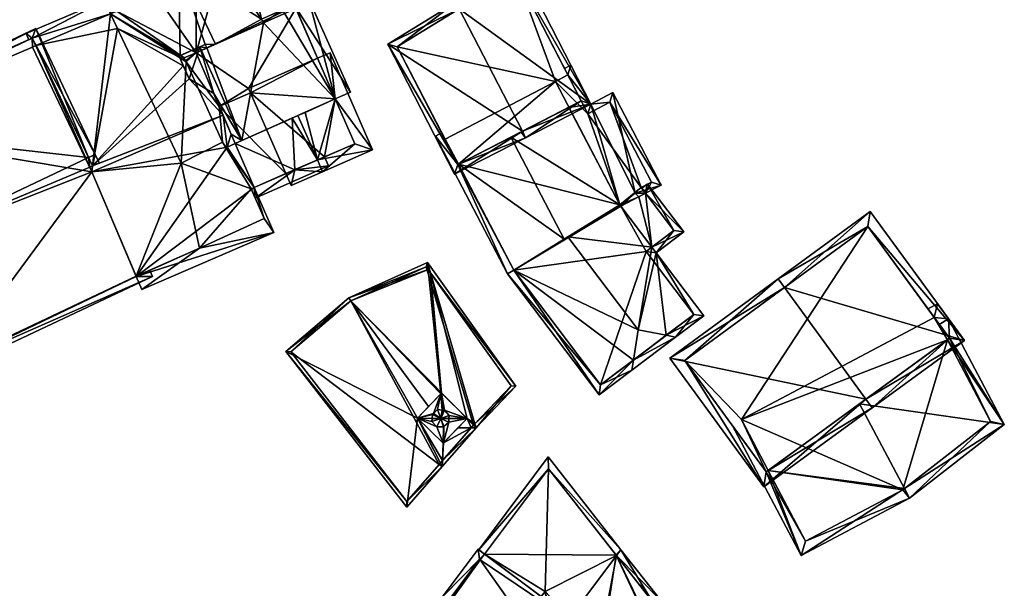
# Model space of a CAD drawing. Header units: inches. Extents: x 2523744 to 2528136, y 1148995 to 1152010.
# Tile 87 of 256: x 2525236 to 2525305, y 1150847 to 1150887. Entities that reach past the tile are written whole.
import ezdxf

# ---------------------------------------------------------------- set-up
doc = ezdxf.new("R2010")
doc.units = ezdxf.units.IN
doc.header["$MEASUREMENT"] = 0
doc.layers.add('Gebaeude Einzelhaus', color=10, linetype='Continuous')

msp = doc.modelspace()

# ---------------------------------------------------------------- meshes
at = {"layer": 'Gebaeude Einzelhaus'}
mesh = msp.add_polyface(dxfattribs=at)
corners = [(2525249, 1150885.393, 434.043), (2525249.716, 1150885.414, 434.49), (2525247.148, 1150890.853, 434.49), (2525249.114, 1150885.147, 434.041), (2525242.401, 1150887.529, 430.595), (2525243.785, 1150892.218, 432.816), (2525247.262, 1150884.617, 432.745), (2525243.631, 1150892.281, 432.739), (2525240.79, 1150890.94, 430.595), (2525247.2, 1150884.524, 432.681), (2525242.882, 1150886.511, 430.595), (2525247.474, 1150883.91, 432.671), (2525247.176, 1150884.578, 432.682), (2525251.163, 1150894.97, 430.344), (2525248.148, 1150894.414, 432.625), (2525248.078, 1150894.164, 432.756), (2525252.93, 1150887.149, 431.684), (2525253.063, 1150886.9, 431.673), (2525254.396, 1150887.804, 430.449), (2525255.262, 1150888.041, 429.768), (2525254.462, 1150887.691, 430.44), (2525255.705, 1150888.072, 429.45), (2525255.322, 1150887.902, 429.772), (2525242.063, 1150891.35, 431.5), (2525241.671, 1150890.882, 431.122), (2525241.641, 1150890.498, 430.991), (2525242.852, 1150887.721, 430.929), (2525250.882, 1150893.821, 430.917), (2525248.402, 1150894.311, 432.482), (2525243.35, 1150892.021, 432.49), (2525247.887, 1150882.987, 433.17), (2525250.243, 1150880.457, 434.776), (2525249.589, 1150881.971, 433.963), (2525241.143, 1150876.936, 434.589), (2525241.11, 1150876.508, 434.776), (2525237.19, 1150885.31, 430.025), (2525242.401, 1150887.529, 430.04), (2525242.426, 1150888.697, 429.516), (2525242.852, 1150887.721, 430.041), (2525236.946, 1150885.827, 429.743), (2525236.512, 1150886.156, 429.509), (2525236.72, 1150885.72, 429.747), (2525240.948, 1150876.847, 434.591), (2525250.537, 1150878.242, 433.507), (2525244.192, 1150869.216, 430.099), (2525253.774, 1150872.289, 429.52), (2525244.574, 1150868.313, 429.52), (2525252.416, 1150875.431, 431.543), (2525251.093, 1150878.49, 433.512), (2525250.807, 1150879.152, 433.936), (2525248.612, 1150871.203, 430.141), (2525253.1, 1150873.254, 430.202), (2525252.212, 1150875.343, 431.543), (2525255.238, 1150876.659, 430.341), (2525257.173, 1150876.527, 431.543), (2525256.815, 1150877.344, 431.543), (2525254.979, 1150875.566, 429.868), (2525255.066, 1150880.265, 431.243), (2525255.458, 1150880.44, 431.543), (2525254.618, 1150876.389, 429.868), (2525258.061, 1150881.603, 429.99), (2525260.657, 1150878.055, 429.471), (2525257.698, 1150884.804, 429.471), (2525256.834, 1150884.425, 429.985), (2525255.96, 1150880.66, 431.244), (2525255.959, 1150880.664, 431.244), (2525255.957, 1150880.663, 431.245), (2525259.42, 1150878.476, 429.996), (2525251.093, 1150878.49, 431.235), (2525252.416, 1150875.432, 430.344), (2525252.49, 1150874.69, 430.154), (2525252.212, 1150875.343, 430.344), (2525257.596, 1150876.929, 430.154), (2525257.318, 1150877.562, 430.339), (2525248.62, 1150885.223, 434.271), (2525247.176, 1150884.578, 433.17), (2525251.54, 1150878.69, 434.271), (2525254.396, 1150887.804, 430.804), (2525258.061, 1150881.603, 430.357), (2525256.205, 1150888.612, 429.718), (2525259.124, 1150882.078, 429.718), (2525255.262, 1150888.041, 430.318), (2525254.462, 1150887.691, 430.796), (2525255.322, 1150887.902, 420.544), (2525255.262, 1150888.041, 420.544), (2525254.462, 1150887.691, 420.544), (2525250.882, 1150893.821, 420.544), (2525248.402, 1150894.311, 420.544), (2525243.35, 1150892.021, 420.544), (2525242.063, 1150891.35, 420.544), (2525241.671, 1150890.882, 420.544), (2525241.641, 1150890.498, 420.544), (2525242.852, 1150887.721, 420.544), (2525242.401, 1150887.529, 420.544), (2525247.542, 1150884.449, 420.544), (2525247.626, 1150884.257, 420.544), (2525248.361, 1150884.812, 420.544), (2525247.667, 1150884.17, 420.544), (2525247.314, 1150877.124, 420.544), (2525250.195, 1150878.577, 420.544), (2525244.192, 1150869.216, 429.805), (2525248.612, 1150871.203, 420.544), (2525244.192, 1150869.216, 420.544), (2525253.1, 1150873.254, 420.544), (2525252.212, 1150875.343, 420.544), (2525252.416, 1150875.431, 420.544), (2525237.19, 1150885.31, 420.544), (2525241.11, 1150876.508, 434.374), (2525244.18, 1150869.243, 429.822), (2525244.18, 1150869.243, 420.544), (2525249.975, 1150881.076, 420.544), (2525241.11, 1150876.508, 420.544), (2525236.961, 1150885.213, 420.544), (2525257.318, 1150877.562, 420.544), (2525254.618, 1150876.389, 420.544), (2525259.42, 1150878.476, 420.544), (2525258.061, 1150881.603, 420.544), (2525256.834, 1150884.425, 420.544), (2525252.146, 1150882.028, 420.544), (2525252.02, 1150882.315, 420.544)]
mesh.append_faces([[corners[k] for k in face] for face in [(81, 82, 77), (79, 81, 77), (80, 81, 79), (78, 81, 80), (77, 78, 79), (79, 78, 80), (76, 3, 74), (74, 3, 0), (77, 17, 78), (78, 17, 76), (76, 17, 3), (77, 16, 17), (76, 49, 43), (76, 32, 49), (76, 74, 32), (32, 74, 30), (30, 74, 75), (53, 70, 69), (69, 70, 71), (53, 72, 70), (53, 73, 72), (65, 66, 64), (53, 72, 73), (53, 70, 72), (53, 69, 70), (70, 69, 71), (53, 68, 69), (53, 57, 68), (61, 60, 62), (62, 60, 63), (54, 67, 61), (61, 67, 60), (54, 55, 67), (53, 56, 59), (55, 54, 53), (53, 54, 56), (55, 64, 58), (58, 64, 66), (55, 60, 64), (64, 60, 65), (60, 62, 63), (54, 61, 55), (55, 61, 60), (60, 61, 62), (56, 53, 59), (53, 55, 57), (57, 55, 58), (56, 54, 53), (53, 54, 55), (45, 51, 47), (47, 51, 52), (44, 50, 46), (46, 50, 45), (45, 50, 51), (40, 39, 41), (39, 36, 35), (40, 37, 39), (39, 37, 36), (36, 37, 38), (31, 43, 49), (43, 47, 48), (43, 44, 47), (47, 44, 45), (45, 44, 46), (31, 34, 43), (43, 34, 44), (34, 33, 42), (39, 40, 41), (39, 37, 40), (35, 36, 39), (39, 36, 37), (37, 36, 38), (33, 10, 35), (35, 10, 36), (33, 11, 10), (33, 30, 11), (34, 31, 33), (33, 31, 30), (30, 31, 32), (5, 29, 7), (7, 29, 23), (14, 5, 7), (14, 15, 5), (13, 28, 14), (14, 28, 15), (21, 27, 13), (13, 27, 28), (22, 19, 21), (21, 19, 27), (27, 19, 18), (18, 19, 20), (8, 25, 4), (4, 25, 26), (8, 24, 25), (7, 23, 8), (8, 23, 24), (15, 5, 2), (15, 14, 5), (5, 14, 7), (13, 19, 21), (21, 19, 22), (13, 18, 19), (19, 18, 20), (13, 16, 18), (16, 1, 17), (16, 2, 1), (13, 15, 16), (16, 15, 2), (13, 14, 15), (4, 12, 6), (4, 9, 12), (4, 10, 9), (9, 10, 11), (4, 7, 8), (4, 5, 7), (0, 2, 6), (6, 2, 4), (4, 2, 5), (3, 1, 0), (0, 1, 2)]], dxfattribs={"color": 13})
mesh.append_faces([[corners[k] for k in face] for face in [(96, 119, 110), (110, 119, 118), (96, 83, 119), (119, 83, 117), (65, 58, 66), (57, 48, 68), (58, 76, 57), (57, 76, 48), (48, 76, 43), (65, 78, 58), (58, 78, 76), (65, 60, 78), (30, 75, 11), (11, 75, 9), (9, 75, 12), (75, 6, 12), (75, 74, 6), (6, 74, 0), (16, 77, 18), (82, 18, 77), (82, 20, 18), (81, 20, 82), (81, 19, 20), (81, 22, 19), (22, 117, 83), (81, 63, 22), (22, 63, 117), (81, 78, 63), (63, 78, 60), (118, 114, 110), (110, 114, 105), (114, 59, 105), (105, 59, 69), (69, 59, 53), (116, 118, 117), (117, 118, 119), (116, 113, 118), (118, 113, 114), (116, 115, 113), (60, 116, 63), (63, 116, 117), (67, 115, 60), (60, 115, 116), (53, 67, 55), (67, 113, 115), (53, 59, 67), (67, 59, 113), (113, 59, 114), (98, 111, 93), (93, 111, 106), (106, 111, 112), (98, 109, 111), (98, 101, 109), (109, 101, 102), (99, 104, 98), (98, 104, 101), (101, 104, 103), (99, 105, 104), (99, 110, 105), (96, 95, 94), (99, 97, 110), (110, 97, 96), (96, 97, 95), (34, 42, 107), (100, 109, 102), (100, 108, 109), (100, 44, 108), (108, 44, 107), (107, 44, 34), (36, 93, 35), (35, 93, 106), (31, 49, 32), (48, 47, 68), (68, 47, 69), (69, 71, 105), (105, 71, 104), (69, 47, 71), (71, 47, 52), (51, 71, 52), (51, 104, 71), (51, 103, 104), (51, 50, 103), (103, 50, 101), (50, 100, 101), (101, 100, 102), (50, 44, 100), (96, 85, 83), (83, 85, 84), (96, 86, 85), (96, 87, 86), (96, 88, 87), (88, 91, 89), (89, 91, 90), (96, 92, 88), (88, 92, 91), (93, 97, 98), (98, 97, 99), (93, 95, 97), (96, 94, 92), (92, 94, 93), (93, 94, 95), (3, 17, 1), (10, 4, 36), (36, 92, 93), (36, 38, 92), (36, 4, 38), (38, 4, 26), (25, 38, 26), (25, 91, 38), (38, 91, 92), (25, 90, 91), (25, 24, 90), (24, 89, 90), (24, 23, 89), (23, 88, 89), (23, 29, 88), (15, 28, 5), (5, 28, 29), (29, 28, 88), (88, 28, 87), (28, 27, 87), (87, 27, 86), (18, 86, 27), (18, 85, 86), (18, 20, 85), (19, 85, 20), (19, 84, 85), (22, 83, 19), (19, 83, 84)]], dxfattribs={"color": 41})
mesh = msp.add_polyface(dxfattribs=at)
corners = [(2525266.706, 1150887.884, 434.214), (2525275.878, 1150881.236, 430.675), (2525270.845, 1150891.02, 430.675), (2525271.102, 1150879.338, 434.214), (2525271.329, 1150878.896, 434.214), (2525266.476, 1150888.33, 434.214), (2525261.724, 1150885.403, 430.675), (2525266.38, 1150876.351, 430.675), (2525270.647, 1150890.311, 431.021), (2525262.38, 1150885.22, 430.993), (2525266.596, 1150877.024, 430.993), (2525275.205, 1150881.452, 431.021), (2525271.006, 1150879.289, 434.146), (2525270.298, 1150878.925, 432.261), (2525266.64, 1150877.047, 429.532), (2525266.596, 1150877.024, 429.499), (2525266.64, 1150877.047, 420.163), (2525266.596, 1150877.024, 420.163), (2525274.345, 1150881.009, 429.2), (2525275.205, 1150881.452, 428.912), (2525274.345, 1150881.009, 429.022), (2525274.27, 1150883.269, 428.91), (2525270.647, 1150890.311, 420.163), (2525274.27, 1150883.269, 420.163), (2525262.38, 1150885.22, 420.163), (2525273.401, 1150882.815, 420.163), (2525265.724, 1150878.799, 420.163)]
mesh.append_faces([[corners[k] for k in face] for face in [(11, 8, 1), (3, 11, 4), (4, 10, 12), (12, 3, 4), (4, 11, 1), (7, 10, 4), (9, 10, 6), (6, 10, 7), (0, 9, 5), (8, 0, 5), (5, 9, 6), (1, 8, 2), (2, 8, 5), (3, 7, 4), (0, 6, 3), (3, 6, 7), (0, 5, 6), (0, 2, 5), (4, 1, 3), (3, 1, 0), (0, 1, 2)]], dxfattribs={"color": 13})
mesh.append_faces([[corners[k] for k in face] for face in [(24, 26, 17), (17, 26, 16), (22, 25, 24), (24, 25, 26), (22, 23, 25), (15, 24, 17), (10, 9, 15), (15, 9, 24), (9, 22, 24), (0, 8, 9), (9, 8, 22), (11, 21, 8), (8, 21, 22), (22, 21, 23), (11, 19, 21), (11, 18, 19), (19, 18, 20), (11, 13, 18), (14, 15, 16), (16, 15, 17), (13, 10, 14), (14, 10, 15), (11, 12, 13), (13, 12, 10), (3, 12, 11)]], dxfattribs={"color": 41})
mesh = msp.add_polyface(dxfattribs=at)
corners = [(2525240.875, 1150877.504, 434.952), (2525241.328, 1150877.718, 434.952), (2525237.185, 1150886.493, 429.533), (2525223.3, 1150879.789, 429.608), (2525220.666, 1150878.694, 429.533), (2525223.456, 1150879.458, 429.813), (2525220.723, 1150878.573, 429.608), (2525227.385, 1150871.135, 434.952), (2525231.211, 1150863.03, 429.775), (2525228.815, 1150861.436, 429.533), (2525245.333, 1150869.234, 429.533), (2525228.636, 1150861.814, 429.775), (2525244.192, 1150869.216, 429.805), (2525245.14, 1150869.642, 429.794), (2525231.176, 1150863.104, 429.822), (2525244.18, 1150869.243, 429.822), (2525241.11, 1150876.508, 434.374), (2525240.948, 1150876.847, 434.591), (2525241.143, 1150876.936, 434.589), (2525241.6, 1150877.143, 434.584), (2525236.946, 1150885.827, 429.812), (2525237.19, 1150885.31, 430.025), (2525236.946, 1150885.827, 429.743), (2525237.19, 1150885.31, 420.544), (2525236.946, 1150885.827, 420.544), (2525223.456, 1150879.458, 420.544), (2525231.176, 1150863.104, 420.544), (2525244.18, 1150869.243, 420.544), (2525236.961, 1150885.213, 420.544), (2525241.11, 1150876.508, 420.544)]
mesh.append_faces([[corners[k] for k in face] for face in [(8, 9, 11), (8, 10, 9), (15, 12, 14), (14, 12, 8), (8, 12, 10), (10, 12, 13), (0, 1, 18), (18, 1, 19), (3, 20, 5), (20, 1, 0), (3, 2, 20), (20, 2, 1), (6, 4, 3), (3, 4, 2), (0, 18, 1), (1, 18, 19), (7, 17, 0), (0, 17, 18), (14, 16, 7), (7, 16, 17), (14, 15, 16), (8, 12, 14), (14, 12, 15), (8, 10, 12), (12, 10, 13), (11, 9, 8), (8, 9, 10), (0, 5, 7), (3, 4, 6), (0, 2, 5), (5, 2, 3), (3, 2, 4), (0, 1, 2)]], dxfattribs={"color": 13})
mesh.append_faces([[corners[k] for k in face] for face in [(25, 29, 26), (26, 29, 27), (24, 28, 25), (25, 28, 29), (24, 23, 28), (27, 15, 26), (26, 15, 14), (5, 22, 25), (25, 22, 24), (5, 20, 22), (22, 23, 24), (22, 21, 23), (21, 0, 18), (22, 20, 21), (21, 20, 0)]], dxfattribs={"color": 41})
mesh = msp.add_polyface(dxfattribs=at)
corners = [(2525266.596, 1150877.024, 429.499), (2525270.07, 1150869.404, 429.2), (2525270.498, 1150869.667, 429.532), (2525265.049, 1150879.01, 429.2), (2525266.64, 1150877.047, 429.532), (2525274.009, 1150871.824, 432.261), (2525270.298, 1150878.925, 432.261), (2525265.463, 1150879.227, 429.51), (2525277.896, 1150874.214, 429.2), (2525274.345, 1150881.009, 429.2), (2525278.843, 1150863.406, 431.561), (2525278.734, 1150862.696, 431.2), (2525281.774, 1150864.996, 431.2), (2525281.116, 1150865.126, 431.561), (2525279.168, 1150865.511, 432.629), (2525283.744, 1150866.489, 429.2), (2525280.429, 1150870.869, 429.2), (2525280.127, 1150871.267, 429.2), (2525274.269, 1150871.984, 432.63), (2525270.498, 1150869.667, 429.55), (2525276.454, 1150860.97, 429.2), (2525283.044, 1150866.585, 429.605), (2525279.729, 1150870.965, 429.604), (2525276.55, 1150861.67, 429.549), (2525275.878, 1150881.236, 428.855), (2525275.205, 1150881.452, 428.912), (2525274.345, 1150881.009, 429.022), (2525274.27, 1150883.269, 428.91), (2525277.896, 1150874.214, 429.022), (2525278.969, 1150875.026, 428.871), (2525279.68, 1150875.027, 428.799), (2525279.214, 1150874.783, 428.859), (2525280.766, 1150875.595, 428.659), (2525277.394, 1150882.048, 428.659), (2525274.484, 1150883.945, 428.853), (2525274.041, 1150883.714, 428.91), (2525279.374, 1150875.431, 428.809), (2525280.091, 1150875.806, 428.716), (2525277.185, 1150881.369, 428.716), (2525275.665, 1150880.556, 428.912), (2525279.795, 1150875.651, 428.617), (2525279.421, 1150875.368, 428.732), (2525279.68, 1150875.027, 428.732), (2525282.353, 1150872.325, 428.61), (2525279.823, 1150875.666, 428.61), (2525281.653, 1150872.423, 428.732), (2525266.64, 1150877.047, 420.163), (2525270.498, 1150869.667, 420.163), (2525265.724, 1150878.799, 420.163), (2525273.401, 1150882.815, 420.163), (2525277.896, 1150874.214, 420.163), (2525276.55, 1150861.67, 420.163), (2525283.044, 1150866.585, 420.163), (2525279.729, 1150870.965, 420.163), (2525280.127, 1150871.267, 420.163), (2525277.961, 1150874.129, 420.163), (2525279.68, 1150875.027, 420.163), (2525279.374, 1150875.431, 420.163), (2525280.091, 1150875.806, 420.163), (2525277.185, 1150881.369, 420.163), (2525275.665, 1150880.556, 420.163), (2525274.27, 1150883.269, 420.163), (2525281.653, 1150872.423, 420.163)]
mesh.append_faces([[corners[k] for k in face] for face in [(44, 42, 40), (40, 42, 41), (43, 45, 44), (44, 45, 42), (43, 16, 45), (45, 16, 17), (43, 17, 16), (17, 31, 8), (8, 31, 29), (40, 42, 44), (44, 42, 43), (43, 42, 17), (17, 42, 31), (40, 41, 42), (24, 27, 34), (34, 27, 35), (24, 25, 27), (24, 39, 25), (32, 38, 33), (33, 38, 24), (24, 38, 39), (30, 37, 32), (32, 37, 38), (30, 36, 37), (27, 34, 35), (27, 24, 34), (24, 29, 33), (33, 29, 32), (32, 29, 30), (30, 29, 31), (24, 28, 29), (24, 26, 28), (27, 25, 24), (24, 25, 26), (19, 23, 1), (1, 23, 20), (20, 23, 11), (11, 23, 10), (11, 10, 12), (12, 10, 13), (16, 22, 17), (12, 21, 15), (15, 21, 16), (16, 21, 22), (12, 13, 21), (19, 14, 18), (19, 10, 14), (19, 20, 10), (10, 20, 11), (19, 1, 20), (14, 17, 18), (18, 17, 8), (13, 16, 14), (14, 16, 17), (12, 15, 13), (13, 15, 16), (10, 13, 14), (10, 12, 13), (10, 11, 12), (1, 0, 2), (2, 0, 4), (1, 3, 0), (0, 3, 7), (6, 8, 9), (6, 5, 8), (3, 0, 7), (4, 5, 6), (0, 2, 4), (4, 2, 5), (3, 1, 0), (0, 1, 2)]], dxfattribs={"color": 13})
mesh.append_faces([[corners[k] for k in face] for face in [(54, 56, 62), (54, 55, 56), (8, 29, 28), (45, 62, 42), (42, 62, 56), (54, 45, 17), (54, 62, 45), (50, 57, 55), (55, 57, 56), (57, 59, 58), (61, 60, 49), (49, 60, 50), (50, 60, 57), (57, 60, 59), (25, 61, 27), (39, 60, 25), (25, 60, 61), (39, 38, 60), (60, 38, 59), (38, 37, 59), (59, 37, 58), (57, 37, 36), (57, 58, 37), (42, 36, 30), (42, 57, 36), (42, 56, 57), (31, 42, 30), (53, 55, 54), (53, 47, 55), (55, 47, 50), (53, 51, 47), (53, 52, 51), (18, 5, 19), (19, 5, 2), (18, 8, 5), (17, 53, 54), (17, 22, 53), (22, 52, 53), (22, 21, 52), (10, 21, 13), (10, 23, 21), (21, 23, 52), (52, 23, 51), (2, 23, 19), (2, 51, 23), (2, 47, 51), (46, 50, 47), (46, 49, 50), (46, 48, 49), (9, 8, 26), (26, 8, 28), (47, 2, 46), (46, 2, 4)]], dxfattribs={"color": 41})
mesh = msp.add_polyface(dxfattribs=at)
corners = [(2525295.044, 1150860.679, 434.554), (2525295.486, 1150860.074, 434.554), (2525301.904, 1150864.758, 429.744), (2525289.368, 1150868.456, 434.554), (2525295.343, 1150873.746, 429.744), (2525288.926, 1150869.061, 434.554), (2525281.369, 1150863.545, 428.969), (2525287.929, 1150854.558, 428.969), (2525300.856, 1150864.921, 430.198), (2525288.093, 1150855.606, 429.417), (2525295.179, 1150872.699, 430.198), (2525282.418, 1150863.381, 429.417), (2525300.856, 1150864.921, 428.895), (2525300.856, 1150864.921, 419.953), (2525300.155, 1150865.881, 419.953), (2525300.155, 1150865.881, 428.955), (2525299.804, 1150866.363, 428.984), (2525295.179, 1150872.699, 419.953), (2525299.804, 1150866.363, 419.953), (2525282.418, 1150863.381, 419.953), (2525288.093, 1150855.606, 419.953), (2525288.093, 1150855.606, 427.856), (2525294.6, 1150860.355, 431.569), (2525300.716, 1150864.819, 428.955), (2525288.234, 1150855.709, 427.936), (2525288.234, 1150855.709, 419.953), (2525300.716, 1150864.819, 419.953), (2525286.359, 1150859.254, 419.953)]
mesh.append_faces([[corners[k] for k in face] for face in [(11, 9, 7), (6, 11, 7), (3, 11, 5), (10, 3, 5), (5, 11, 6), (4, 10, 5), (8, 10, 2), (2, 10, 4), (9, 0, 1), (1, 0, 8), (7, 9, 1), (1, 8, 2), (0, 7, 1), (3, 6, 0), (0, 6, 7), (3, 5, 6), (3, 4, 5), (0, 2, 3), (3, 2, 4), (0, 1, 2)]], dxfattribs={"color": 13})
mesh.append_faces([[corners[k] for k in face] for face in [(18, 27, 17), (17, 27, 19), (19, 27, 20), (20, 27, 25), (13, 26, 14), (12, 26, 13), (12, 23, 26), (24, 21, 25), (25, 21, 20), (22, 9, 24), (24, 9, 21), (22, 0, 9), (12, 8, 23), (23, 8, 22), (22, 8, 0), (19, 21, 11), (11, 21, 9), (19, 20, 21), (11, 17, 19), (3, 10, 11), (11, 10, 17), (8, 16, 10), (10, 16, 17), (17, 16, 18), (12, 15, 8), (8, 15, 16), (12, 14, 15), (12, 13, 14)]], dxfattribs={"color": 41})
mesh = msp.add_polyface(dxfattribs=at)
corners = [(2525259.154, 1150867.54, 434.334), (2525259.003, 1150867.746, 434.334), (2525254.616, 1150864.001, 429.615), (2525263.781, 1150859.36, 433.433), (2525263.043, 1150853.163, 429.942), (2525265.517, 1150855.993, 432.951), (2525265.538, 1150856.395, 433.16), (2525265.58, 1150857.609, 433.776), (2525265.602, 1150857.632, 433.801), (2525264.558, 1150860.158, 434.334), (2525264.54, 1150869.7, 429.456), (2525264.489, 1150870.2, 429.235), (2525265.415, 1150861.04, 433.281), (2525267.878, 1150858.688, 432.909), (2525267.542, 1150858.683, 433.124), (2525265.603, 1150857.633, 433.802), (2525266.614, 1150858.671, 433.72), (2525270.654, 1150861.575, 429.379), (2525264.704, 1150869.471, 429.468), (2525267.797, 1150858.964, 432.821), (2525267.262, 1150859.337, 432.971), (2525265.462, 1150861.088, 433.227), (2525265.41, 1150859.338, 441.179), (2525265.682, 1150859.906, 436.645), (2525265.563, 1150859.906, 436.693), (2525265.52, 1150859.911, 436.676), (2525265.546, 1150859.908, 436.686), (2525266.002, 1150859.547, 436.665), (2525265.197, 1150859.946, 436.547), (2525264.906, 1150859.689, 436.533), (2525264.827, 1150859.618, 436.529), (2525264.825, 1150859.336, 436.627), (2525264.802, 1150859.124, 436.536), (2525265.13, 1150858.754, 436.516), (2525265.601, 1150858.751, 436.693), (2525265.603, 1150858.751, 436.694), (2525265.617, 1150858.749, 436.687), (2525265.61, 1150858.75, 436.69), (2525265.636, 1150858.766, 436.686), (2525265.975, 1150859.067, 436.667), (2525265.976, 1150859.322, 436.769), (2525265.602, 1150857.632, 436.242), (2525265.58, 1150857.609, 436.242), (2525263.781, 1150859.36, 436.242), (2525267.262, 1150859.337, 436.242), (2525265.462, 1150861.088, 436.242), (2525265.415, 1150861.04, 436.242), (2525264.405, 1150869.889, 429.453), (2525263.054, 1150853.556, 430.14), (2525265.298, 1150856.121, 432.868), (2525254.96, 1150863.966, 429.826), (2525259.138, 1150867.533, 434.32), (2525270.33, 1150861.599, 429.599), (2525267.694, 1150858.857, 432.94), (2525267.694, 1150858.857, 420.234), (2525265.298, 1150856.121, 420.234), (2525270.33, 1150861.599, 420.234), (2525264.405, 1150869.889, 420.234), (2525259.138, 1150867.533, 420.234), (2525254.96, 1150863.966, 420.234), (2525263.054, 1150853.556, 420.234)]
mesh.append_faces([[corners[k] for k in face] for face in [(10, 47, 11), (10, 11, 18), (17, 18, 11), (19, 52, 13), (19, 13, 53), (53, 13, 14), (13, 52, 17), (17, 52, 18), (50, 1, 51), (51, 1, 0), (48, 2, 50), (50, 2, 1), (48, 4, 2), (6, 5, 49), (49, 5, 48), (48, 5, 4), (5, 6, 13), (13, 6, 14), (11, 47, 1), (1, 47, 0), (46, 25, 26), (46, 28, 25), (46, 29, 28), (46, 43, 29), (29, 43, 30), (30, 43, 31), (26, 24, 46), (46, 24, 45), (44, 27, 40), (44, 23, 27), (44, 45, 23), (23, 45, 24), (41, 36, 37), (41, 38, 36), (41, 39, 38), (41, 44, 39), (39, 44, 40), (43, 32, 31), (43, 33, 32), (43, 42, 33), (33, 42, 34), (34, 42, 35), (37, 35, 41), (41, 35, 42), (22, 40, 27), (22, 39, 40), (22, 38, 39), (22, 36, 38), (22, 35, 36), (36, 35, 37), (22, 34, 35), (22, 33, 34), (22, 32, 33), (22, 31, 32), (22, 30, 31), (22, 29, 30), (22, 28, 29), (22, 25, 28), (22, 27, 23), (22, 24, 25), (25, 24, 26), (22, 23, 24), (20, 18, 21), (21, 18, 12), (12, 18, 10), (10, 18, 11), (20, 19, 18), (20, 14, 19), (19, 14, 13), (20, 16, 14), (17, 19, 13), (17, 18, 19), (17, 11, 18), (6, 14, 8), (8, 14, 15), (15, 14, 16), (6, 13, 14), (6, 5, 13), (10, 0, 12), (12, 0, 9), (11, 1, 10), (10, 1, 0), (0, 3, 9), (3, 6, 7), (7, 6, 8), (3, 5, 6), (3, 4, 5), (0, 2, 3), (3, 2, 4), (0, 1, 2)]], dxfattribs={"color": 13})
mesh.append_faces([[corners[k] for k in face] for face in [(58, 55, 59), (59, 55, 60), (56, 54, 57), (57, 54, 58), (58, 54, 55), (49, 48, 55), (55, 48, 60), (48, 50, 60), (60, 50, 59), (50, 58, 59), (50, 51, 58), (51, 0, 58), (0, 47, 58), (58, 47, 57), (47, 10, 57), (10, 18, 57), (18, 56, 57), (18, 52, 56), (19, 54, 52), (52, 54, 56), (19, 53, 54), (53, 49, 54), (54, 49, 55), (14, 6, 53), (53, 6, 49), (3, 7, 43), (43, 7, 42), (46, 9, 43), (43, 9, 3), (46, 12, 9), (21, 12, 45), (45, 12, 46), (20, 21, 44), (44, 21, 45), (16, 41, 15), (15, 41, 8), (20, 44, 16), (16, 44, 41), (7, 8, 42), (42, 8, 41)]], dxfattribs={"color": 41})
mesh = msp.add_polyface(dxfattribs=at)
corners = [(2525297.718, 1150854.457, 431.569), (2525294.6, 1150860.355, 431.569), (2525288.234, 1150855.709, 427.936), (2525290.52, 1150849.779, 427.586), (2525288.093, 1150855.606, 427.856), (2525285.719, 1150858.858, 427.586), (2525298.079, 1150853.774, 431.569), (2525300.028, 1150867.329, 428.758), (2525299.357, 1150866.974, 429.023), (2525299.804, 1150866.363, 428.984), (2525300.79, 1150866.284, 428.693), (2525300.155, 1150865.881, 428.955), (2525300.856, 1150864.921, 428.895), (2525304.684, 1150858.918, 428.693), (2525300.716, 1150864.819, 428.955), (2525290.833, 1150850.793, 427.936), (2525297.604, 1150854.368, 431.503), (2525303.728, 1150859.124, 428.954), (2525297.604, 1150854.368, 419.953), (2525303.728, 1150859.124, 419.953), (2525300.716, 1150864.819, 419.953), (2525300.155, 1150865.881, 419.953), (2525300.017, 1150866.071, 419.953), (2525299.804, 1150866.363, 419.953), (2525288.234, 1150855.709, 419.953), (2525290.833, 1150850.793, 419.953), (2525286.359, 1150859.254, 419.953)]
mesh.append_faces([[corners[k] for k in face] for face in [(0, 6, 16), (12, 17, 14), (17, 6, 0), (12, 13, 17), (17, 13, 6), (9, 10, 11), (11, 10, 12), (12, 10, 13), (6, 15, 16), (15, 4, 2), (6, 3, 15), (15, 3, 4), (4, 3, 5), (7, 9, 8), (7, 10, 9), (13, 0, 6), (13, 1, 0), (13, 14, 1), (10, 12, 13), (13, 12, 14), (10, 11, 12), (7, 9, 10), (10, 9, 11), (7, 8, 9), (0, 3, 6), (3, 4, 5), (0, 2, 3), (3, 2, 4), (0, 1, 2)]], dxfattribs={"color": 13})
mesh.append_faces([[corners[k] for k in face] for face in [(20, 22, 21), (20, 23, 22), (20, 26, 23), (20, 18, 26), (26, 18, 24), (24, 18, 25), (20, 19, 18), (16, 15, 18), (18, 15, 25), (25, 15, 24), (24, 15, 2), (11, 23, 9), (11, 22, 23), (11, 21, 22), (19, 20, 17), (17, 20, 14), (17, 18, 19), (17, 0, 18), (0, 16, 18)]], dxfattribs={"color": 41})
mesh = msp.add_polyface(dxfattribs=at)
corners = [(2525280.765, 1150846.621, 427.615), (2525279.643, 1150845.682, 427.875), (2525279.884, 1150845.444, 427.615), (2525277.664, 1150849.776, 431.001), (2525276.737, 1150844.865, 429.297), (2525277.973, 1150850.189, 431.001), (2525274.413, 1150845.434, 431.001), (2525275.285, 1150844.781, 430.158), (2525272.68, 1150847.287, 429.921), (2525268.464, 1150849.888, 427.787), (2525272.413, 1150846.931, 429.921), (2525272.918, 1150855.834, 427.787), (2525268.463, 1150849.887, 427.787), (2525268.064, 1150850.186, 427.571), (2525272.853, 1150846.602, 430.158), (2525272.769, 1150846.76, 430.088), (2525272.909, 1150856.656, 427.571), (2525280.135, 1150846.615, 428.003), (2525279.525, 1150845.8, 428.003), (2525277.646, 1150849.798, 430.989), (2525268.931, 1150835.125, 428.115), (2525268.923, 1150835.113, 428.115), (2525268.924, 1150835.112, 428.114), (2525279.477, 1150847.457, 427.615), (2525279.539, 1150847.54, 427.615), (2525279.232, 1150847.77, 427.798), (2525274.021, 1150841.005, 427.853), (2525274.488, 1150840.794, 427.615), (2525274.088, 1150841.094, 427.853), (2525270.191, 1150835.055, 427.615), (2525265.871, 1150838.193, 430.159), (2525272.413, 1150846.93, 430.159), (2525269.304, 1150835.699, 428.137), (2525269.786, 1150835.349, 427.853), (2525260.623, 1150838.996, 427.991), (2525259.673, 1150839.083, 427.615), (2525260.35, 1150838.576, 428.007), (2525261.951, 1150841.04, 427.916), (2525265.516, 1150846.886, 427.615), (2525268.464, 1150849.888, 427.875), (2525268.015, 1150850.224, 427.615), (2525268.118, 1150849.524, 427.848), (2525266.145, 1150846.89, 427.847), (2525260.373, 1150839.183, 427.847), (2525268.165, 1150849.489, 427.875), (2525283.4, 1150838.704, 430.159), (2525285.281, 1150840.785, 427.593), (2525283.914, 1150841.438, 427.866), (2525283, 1150839.004, 430.159), (2525279.828, 1150846.205, 427.605), (2525279.525, 1150845.8, 427.875), (2525280.901, 1150835.366, 427.615), (2525273.787, 1150840.693, 427.615), (2525265.917, 1150846.586, 427.615), (2525284.59, 1150840.766, 427.987), (2525274.088, 1150841.094, 427.921), (2525280.801, 1150836.066, 427.92), (2525279.525, 1150845.8, 417.897), (2525279.884, 1150845.444, 417.897), (2525280.135, 1150846.615, 417.897), (2525277.646, 1150849.798, 417.897), (2525272.918, 1150855.834, 417.897), (2525268.464, 1150849.888, 417.897), (2525277.914, 1150842.813, 417.897), (2525276.687, 1150843.731, 417.897), (2525268.165, 1150849.489, 417.897), (2525268.118, 1150849.524, 417.897), (2525260.373, 1150839.183, 417.897), (2525260.623, 1150838.996, 417.897), (2525274.088, 1150841.094, 417.897), (2525269.786, 1150835.349, 417.897), (2525274.488, 1150840.794, 417.897), (2525267.182, 1150834.085, 417.897), (2525269.384, 1150834.813, 417.897), (2525268.244, 1150833.29, 417.897), (2525280.801, 1150836.066, 417.897), (2525283, 1150839.004, 417.897), (2525284.59, 1150840.766, 417.897)]
mesh.append_faces([[corners[k] for k in face] for face in [(38, 42, 53), (49, 1, 50), (46, 47, 49), (49, 47, 1), (26, 56, 52), (52, 56, 51), (51, 56, 45), (45, 56, 48), (26, 55, 56), (45, 54, 46), (46, 54, 47), (45, 48, 54), (38, 53, 42), (48, 51, 45), (31, 26, 7), (7, 26, 48), (48, 26, 51), (51, 26, 52), (50, 1, 49), (47, 46, 49), (47, 49, 1), (1, 4, 47), (15, 8, 31), (31, 14, 15), (31, 7, 14), (48, 4, 7), (45, 47, 48), (48, 47, 4), (45, 46, 47), (23, 25, 24), (26, 29, 33), (28, 27, 26), (26, 27, 29), (39, 44, 41), (38, 43, 35), (35, 43, 36), (36, 43, 34), (38, 42, 43), (38, 41, 42), (38, 40, 41), (41, 40, 39), (38, 39, 40), (38, 31, 39), (38, 30, 31), (38, 37, 30), (38, 35, 37), (37, 35, 34), (34, 35, 36), (29, 26, 33), (33, 26, 32), (32, 26, 30), (30, 26, 31), (29, 27, 26), (26, 27, 28), (23, 24, 25), (20, 21, 22), (5, 3, 19), (5, 11, 16), (16, 11, 13), (13, 11, 9), (5, 19, 11), (0, 17, 5), (5, 17, 3), (17, 1, 18), (0, 2, 17), (17, 2, 1), (11, 16, 13), (11, 5, 16), (11, 3, 5), (11, 8, 3), (3, 8, 6), (6, 8, 14), (14, 8, 15), (9, 11, 13), (12, 9, 13), (11, 9, 8), (8, 9, 10), (4, 6, 7), (4, 3, 6), (3, 0, 5), (4, 1, 3), (3, 1, 0), (0, 1, 2)]], dxfattribs={"color": 13})
mesh.append_faces([[corners[k] for k in face] for face in [(71, 63, 75), (75, 63, 76), (76, 63, 77), (77, 63, 58), (71, 64, 63), (10, 31, 8), (47, 2, 1), (47, 58, 2), (54, 77, 47), (47, 77, 58), (54, 76, 77), (54, 48, 76), (48, 56, 76), (76, 56, 75), (55, 27, 56), (56, 27, 75), (75, 27, 71), (55, 28, 27), (26, 28, 55), (64, 65, 62), (65, 67, 66), (65, 68, 67), (72, 73, 74), (68, 70, 72), (72, 70, 73), (71, 69, 64), (64, 69, 65), (65, 69, 68), (68, 69, 70), (39, 10, 9), (39, 31, 10), (28, 69, 27), (27, 69, 71), (70, 26, 33), (70, 69, 26), (26, 69, 28), (67, 68, 43), (43, 68, 34), (66, 42, 41), (66, 67, 42), (42, 67, 43), (65, 41, 44), (65, 66, 41), (44, 9, 65), (65, 9, 62), (44, 39, 9), (60, 62, 61), (60, 64, 62), (60, 57, 64), (64, 57, 63), (63, 57, 58), (60, 59, 57), (11, 61, 9), (9, 61, 62), (11, 60, 61), (11, 19, 60), (19, 3, 60), (17, 60, 3), (17, 59, 60), (50, 17, 18), (50, 59, 17), (50, 57, 59), (1, 50, 18), (1, 2, 50), (50, 2, 57), (57, 2, 58), (14, 7, 6)]], dxfattribs={"color": 41})

doc.saveas('drawing.dxf')
